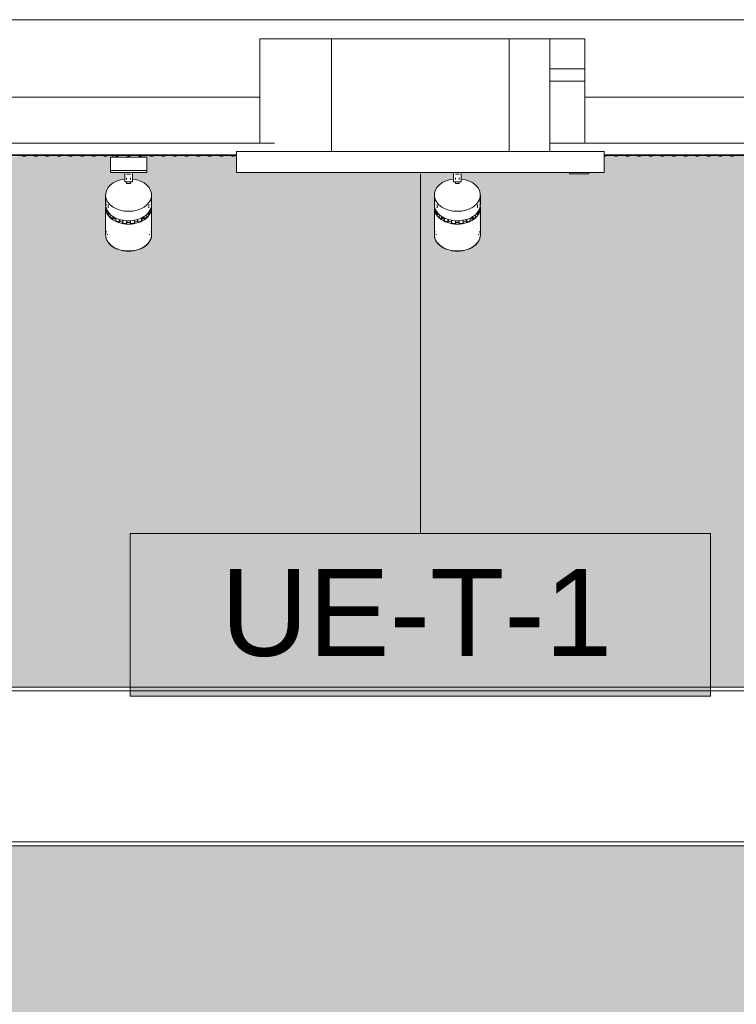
# Model space of a CAD drawing. Header units: metres. Extents: x 3.7 to 90.5, y -1.7 to 14.3.
# Tile 5 of 172: x 7.5 to 9.4, y 2.2 to 4.7. Entities that reach past the tile are written whole.
import ezdxf

# ---------------------------------------------------------------- set-up
doc = ezdxf.new("R2010")
doc.units = ezdxf.units.M
for name, color, linetype, lineweight in [('A-CLNG', 7, 'Continuous', 18), ('A-GENM', 7, 'Continuous', 18), ('A-WALL-PATT', 7, 'Continuous', 18), ('DUTOS', 7, 'Continuous', 18), ('E-LITE-EQPM', 7, 'Continuous', 18), ('M-EQPM', 7, 'Continuous', 18), ('S-BEAM', 7, 'Continuous', 18)]:
    doc.layers.add(name, color=color, linetype=linetype, lineweight=lineweight)
doc.layers.add('M-EQPM-IDEN', color=1, linetype='Continuous', lineweight=9, true_color=0xff0000)
doc.styles.add('Arial_1', font='arial.ttf', dxfattribs={"height": 0.225})

# ---------------------------------------------------------------- blocks, each defined once
blk = doc.blocks.new('63_PHILIPS_StyliD Fresh Food_ST750T FMT CH - ST750T 1xLED26S_CRW NB-V16-Corte 1')
at = {"layer": 'E-LITE-EQPM'}
for p, q in [((8.629, 4.3363), (8.629, 4.35)), ((8.629, 4.3363), (8.629, 4.3264)), ((8.644, 4.3463), (8.634, 4.3463)), ((8.634, 4.3363), (8.634, 4.3342)), ((8.634, 4.3337), (8.634, 4.3319)), ((8.644, 4.3342), (8.644, 4.3363)), ((8.644, 4.3319), (8.644, 4.3337)), ((8.649, 4.35), (8.649, 4.3363)), ((8.649, 4.3264), (8.649, 4.3363)), ((8.629, 4.3264), (8.649, 4.3264)), ((8.634, 4.3264), (8.644, 4.3264)), ((8.634, 4.3215), (8.634, 4.3264)), ((8.644, 4.3215), (8.634, 4.3215)), ((8.644, 4.3264), (8.644, 4.3215)), ((8.5795, 4.2921), (8.5795, 4.2674)), ((8.6985, 4.2674), (8.6985, 4.2921)), ((8.5795, 4.2589), (8.5795, 4.1896)), ((8.5817, 4.2554), (8.5817, 4.2571)), ((8.5828, 4.2554), (8.5817, 4.2554)), ((8.5834, 4.2484), (8.5834, 4.2545)), ((8.5865, 4.2674), (8.5865, 4.2589)), ((8.6915, 4.2589), (8.6915, 4.2674)), ((8.6946, 4.2484), (8.6946, 4.2545)), ((8.6963, 4.2554), (8.6952, 4.2554)), ((8.6963, 4.2554), (8.6963, 4.2571)), ((8.6985, 4.1896), (8.6985, 4.2589)), ((8.5868, 4.2417), (8.5868, 4.2495)), ((8.5901, 4.2428), (8.5868, 4.2417)), ((8.5901, 4.2428), (8.5901, 4.2446)), ((8.5918, 4.2356), (8.5918, 4.2421)), ((8.5983, 4.2301), (8.5983, 4.2379)), ((8.6009, 4.232), (8.5983, 4.2301)), ((8.6009, 4.232), (8.6009, 4.2364)), ((8.606, 4.2256), (8.606, 4.2336)), ((8.6147, 4.222), (8.6147, 4.2293)), ((8.6162, 4.2244), (8.6162, 4.229)), ((8.6241, 4.2196), (8.6241, 4.2277)), ((8.634, 4.2184), (8.634, 4.2261)), ((8.6343, 4.2209), (8.6343, 4.2261)), ((8.6437, 4.2209), (8.6437, 4.2261)), ((8.644, 4.2184), (8.644, 4.2261)), ((8.6539, 4.2196), (8.6539, 4.2277)), ((8.6618, 4.2244), (8.6618, 4.229)), ((8.6633, 4.222), (8.6633, 4.2293)), ((8.672, 4.2256), (8.672, 4.2336)), ((8.6771, 4.232), (8.6771, 4.2364)), ((8.6797, 4.2301), (8.6771, 4.232)), ((8.6797, 4.2301), (8.6797, 4.2379)), ((8.6862, 4.2356), (8.6862, 4.2421)), ((8.6879, 4.2428), (8.6879, 4.2446)), ((8.6912, 4.2417), (8.6879, 4.2428)), ((8.6912, 4.2417), (8.6912, 4.2495)), ((8.6162, 4.2244), (8.6147, 4.222)), ((8.6343, 4.2209), (8.634, 4.2184)), ((8.644, 4.2184), (8.6437, 4.2209)), ((8.6633, 4.222), (8.6618, 4.2244)), ((8.5795, 4.1896), (8.5795, 4.1889)), ((8.5845, 4.191), (8.5845, 4.1896)), ((8.6935, 4.1896), (8.6935, 4.191)), ((8.6985, 4.1889), (8.6985, 4.1896))]:
    blk.add_line(p, q, dxfattribs=at)
for centre, major_axis, start_param, end_param in [((8.639, 4.2921), (0.0595, 0), 1.744641, 4.712389), ((8.639, 4.2921), (-0.0595, 0), 1.570796, 4.538544), ((8.639, 4.2674), (-0.0595, 0), 6.058786, 7.853982), ((8.639, 4.2674), (0.0595, 0), 4.712389, 6.507585), ((8.639, 4.2589), (-0.0595, 0), 6.058786, 7.853982), ((8.639, 4.2589), (0.0576, 0), 3.182956, 3.228859), ((8.639, 4.2589), (0.0595, 0), 4.712389, 6.507585), ((8.639, 4.2589), (0.0576, 0), 6.195919, 6.241822), ((8.639, 4.2589), (0.0576, 0), 3.403392, 3.577925), ((8.639, 4.2589), (0.0539, 0), 3.577925, 3.646426), ((8.639, 4.2589), (0.0576, 0), 3.752458, 3.926991), ((8.639, 4.2589), (0.0539, 0), 3.926991, 4.052493), ((8.639, 4.2589), (0.0576, 0), 4.101524, 4.276057), ((8.639, 4.2589), (0.0576, 0), 5.148721, 5.323254), ((8.639, 4.2589), (0.0539, 0), 5.372285, 5.497787), ((8.639, 4.2589), (0.0576, 0), 5.497787, 5.67232), ((8.639, 4.2589), (0.0539, 0), 5.778352, 5.846853), ((8.639, 4.2589), (0.0576, 0), 5.846853, 6.021386), ((8.639, 4.2589), (0.0539, 0), 4.276057, 4.432185), ((8.639, 4.2589), (0.0576, 0), 4.45059, 4.625123), ((8.639, 4.2589), (0.0539, 0), 4.625123, 4.799655), ((8.639, 4.2589), (0.0576, 0), 4.799655, 4.974188), ((8.639, 4.2589), (0.0539, 0), 4.992593, 5.148721), ((8.639, 4.1896), (0.0595, 0), 2.917193, 4.712389), ((8.639, 4.1896), (-0.0595, 0), 6.058786, 7.853982), ((8.639, 4.1889), (-0.0595, 0), 6.058786, 7.853982), ((8.639, 4.1896), (-0.0595, 0), 1.570796, 3.365992), ((8.639, 4.1896), (0.0595, 0), 4.712389, 6.507585), ((8.639, 4.1889), (0.0595, 0), 4.712389, 6.507585)]:
    blk.add_ellipse(centre, major_axis=major_axis, ratio=0.707107, start_param=start_param, end_param=end_param, dxfattribs=at)
blk = doc.blocks.new('63_PHILIPS_StyliD Fresh Food_ST750T FMT CH - ST750T 1xLED26S_CRW NB-V18-Corte 1')
at = {"layer": 'E-LITE-EQPM'}
for p, q in [((7.742, 4.3903), (7.836, 4.3903)), ((7.742, 4.3553), (7.742, 4.3903)), ((7.7495, 4.3903), (7.7495, 4.3943)), ((7.8285, 4.3943), (7.8285, 4.3903)), ((7.836, 4.3553), (7.836, 4.3903)), ((7.836, 4.3553), (7.742, 4.3553)), ((7.742, 4.3553), (7.836, 4.3553)), ((7.742, 4.3553), (7.742, 4.3503)), ((7.836, 4.3503), (7.836, 4.3553)), ((7.836, 4.3503), (7.742, 4.3503)), ((7.779, 4.3363), (7.779, 4.3503)), ((7.779, 4.3363), (7.779, 4.3264)), ((7.794, 4.3463), (7.784, 4.3463)), ((7.784, 4.3363), (7.784, 4.3342)), ((7.784, 4.3337), (7.784, 4.3319)), ((7.794, 4.3342), (7.794, 4.3363)), ((7.794, 4.3319), (7.794, 4.3337)), ((7.799, 4.3503), (7.799, 4.3363)), ((7.799, 4.3264), (7.799, 4.3363)), ((7.779, 4.3264), (7.799, 4.3264)), ((7.784, 4.3264), (7.794, 4.3264)), ((7.784, 4.3215), (7.784, 4.3264)), ((7.794, 4.3215), (7.784, 4.3215)), ((7.794, 4.3264), (7.794, 4.3215)), ((7.7295, 4.2921), (7.7295, 4.2674)), ((7.8485, 4.2674), (7.8485, 4.2921)), ((7.7295, 4.2589), (7.7295, 4.1896)), ((7.7317, 4.2554), (7.7317, 4.2571)), ((7.7328, 4.2554), (7.7317, 4.2554)), ((7.7334, 4.2484), (7.7334, 4.2545)), ((7.7365, 4.2674), (7.7365, 4.2589)), ((7.8415, 4.2589), (7.8415, 4.2674)), ((7.8446, 4.2484), (7.8446, 4.2545)), ((7.8463, 4.2554), (7.8452, 4.2554)), ((7.8463, 4.2554), (7.8463, 4.2571)), ((7.8485, 4.1896), (7.8485, 4.2589)), ((7.7368, 4.2417), (7.7368, 4.2495)), ((7.7401, 4.2428), (7.7368, 4.2417)), ((7.7401, 4.2428), (7.7401, 4.2446)), ((7.7418, 4.2356), (7.7418, 4.2421)), ((7.7483, 4.2301), (7.7483, 4.2379)), ((7.7509, 4.232), (7.7483, 4.2301)), ((7.7509, 4.232), (7.7509, 4.2364)), ((7.756, 4.2256), (7.756, 4.2336)), ((7.7647, 4.222), (7.7647, 4.2293)), ((7.7662, 4.2244), (7.7662, 4.229)), ((7.7741, 4.2196), (7.7741, 4.2277)), ((7.784, 4.2184), (7.784, 4.2261)), ((7.7843, 4.2209), (7.7843, 4.2261)), ((7.7937, 4.2209), (7.7937, 4.2261)), ((7.794, 4.2184), (7.794, 4.2261)), ((7.8039, 4.2196), (7.8039, 4.2277)), ((7.8118, 4.2244), (7.8118, 4.229)), ((7.8133, 4.222), (7.8133, 4.2293)), ((7.822, 4.2256), (7.822, 4.2336)), ((7.8271, 4.232), (7.8271, 4.2364)), ((7.8297, 4.2301), (7.8271, 4.232)), ((7.8297, 4.2301), (7.8297, 4.2379)), ((7.8362, 4.2356), (7.8362, 4.2421)), ((7.8379, 4.2428), (7.8379, 4.2446)), ((7.8412, 4.2417), (7.8379, 4.2428)), ((7.8412, 4.2417), (7.8412, 4.2495)), ((7.7662, 4.2244), (7.7647, 4.222)), ((7.7843, 4.2209), (7.784, 4.2184)), ((7.794, 4.2184), (7.7937, 4.2209)), ((7.8133, 4.222), (7.8118, 4.2244)), ((7.7295, 4.1896), (7.7295, 4.1889)), ((7.7345, 4.191), (7.7345, 4.1896)), ((7.8435, 4.1896), (7.8435, 4.191)), ((7.8485, 4.1889), (7.8485, 4.1896))]:
    blk.add_line(p, q, dxfattribs=at)
for centre, major_axis, start_param, end_param in [((7.789, 4.2921), (0.0595, 0), 1.744641, 4.712389), ((7.789, 4.2921), (-0.0595, 0), 1.570796, 4.537767), ((7.789, 4.2674), (-0.0595, 0), 6.058786, 7.853982), ((7.789, 4.2674), (0.0595, 0), 4.712389, 6.507585), ((7.789, 4.2589), (-0.0595, 0), 6.058786, 7.853982), ((7.789, 4.2589), (0.0576, 0), 3.182956, 3.22234), ((7.789, 4.2589), (0.0595, 0), 4.712389, 6.507585), ((7.789, 4.2589), (0.0576, 0), 6.195919, 6.241822), ((7.789, 4.2589), (0.0576, 0), 3.403392, 3.577925), ((7.789, 4.2589), (0.0539, 0), 3.577925, 3.646426), ((7.789, 4.2589), (0.0576, 0), 3.752458, 3.926991), ((7.789, 4.2589), (0.0539, 0), 3.926991, 4.052493), ((7.789, 4.2589), (0.0576, 0), 4.101524, 4.276057), ((7.789, 4.2589), (0.0576, 0), 5.148721, 5.323254), ((7.789, 4.2589), (0.0539, 0), 5.372285, 5.497787), ((7.789, 4.2589), (0.0576, 0), 5.497787, 5.67232), ((7.789, 4.2589), (0.0539, 0), 5.778352, 5.846853), ((7.789, 4.2589), (0.0576, 0), 5.846853, 6.021386), ((7.789, 4.2589), (0.0539, 0), 4.276057, 4.432185), ((7.789, 4.2589), (0.0576, 0), 4.45059, 4.625123), ((7.789, 4.2589), (0.0539, 0), 4.625123, 4.799655), ((7.789, 4.2589), (0.0576, 0), 4.799655, 4.974188), ((7.789, 4.2589), (0.0539, 0), 4.992593, 5.148721), ((7.789, 4.1896), (0.0595, 0), 2.917193, 4.712389), ((7.789, 4.1896), (-0.0595, 0), 6.058786, 7.853982), ((7.789, 4.1889), (-0.0595, 0), 6.058786, 7.853982), ((7.789, 4.1896), (-0.0595, 0), 1.570796, 3.365992), ((7.789, 4.1896), (0.0595, 0), 4.712389, 6.507585), ((7.789, 4.1889), (0.0595, 0), 4.712389, 6.507585)]:
    blk.add_ellipse(centre, major_axis=major_axis, ratio=0.707107, start_param=start_param, end_param=end_param, dxfattribs=at)
blk = doc.blocks.new('Led_Stripe_11805 - Led_Stripe_11805-V34-Corte 1')
at = {"layer": 'A-GENM'}
for p, q in [((8.0684, 4.3943), (6.939, 4.3943)), ((7.514, 4.3933), (7.514, 4.3943)), ((7.524, 4.3933), (7.514, 4.3933)), ((7.516, 4.3933), (7.516, 4.3928)), ((7.516, 4.3928), (7.522, 4.3928)), ((7.516, 4.3928), (7.522, 4.3928)), ((7.522, 4.3928), (7.522, 4.3933)), ((7.524, 4.3943), (7.524, 4.3933)), ((7.544, 4.3933), (7.544, 4.3943)), ((7.554, 4.3933), (7.544, 4.3933)), ((7.546, 4.3933), (7.546, 4.3928)), ((7.546, 4.3928), (7.552, 4.3928)), ((7.546, 4.3928), (7.552, 4.3928)), ((7.552, 4.3928), (7.552, 4.3933)), ((7.554, 4.3943), (7.554, 4.3933)), ((7.574, 4.3933), (7.574, 4.3943)), ((7.584, 4.3933), (7.574, 4.3933)), ((7.576, 4.3933), (7.576, 4.3928)), ((7.576, 4.3928), (7.582, 4.3928)), ((7.576, 4.3928), (7.582, 4.3928)), ((7.582, 4.3928), (7.582, 4.3933)), ((7.584, 4.3943), (7.584, 4.3933)), ((7.604, 4.3933), (7.604, 4.3943)), ((7.614, 4.3933), (7.604, 4.3933)), ((7.606, 4.3933), (7.606, 4.3928)), ((7.606, 4.3928), (7.612, 4.3928)), ((7.606, 4.3928), (7.612, 4.3928)), ((7.612, 4.3928), (7.612, 4.3933)), ((7.614, 4.3943), (7.614, 4.3933)), ((7.634, 4.3933), (7.634, 4.3943)), ((7.644, 4.3933), (7.634, 4.3933)), ((7.636, 4.3933), (7.636, 4.3928)), ((7.636, 4.3928), (7.642, 4.3928)), ((7.636, 4.3928), (7.642, 4.3928)), ((7.642, 4.3928), (7.642, 4.3933)), ((7.644, 4.3943), (7.644, 4.3933)), ((7.664, 4.3933), (7.664, 4.3943)), ((7.674, 4.3933), (7.664, 4.3933)), ((7.666, 4.3933), (7.666, 4.3928)), ((7.666, 4.3928), (7.672, 4.3928)), ((7.666, 4.3928), (7.672, 4.3928)), ((7.672, 4.3928), (7.672, 4.3933)), ((7.674, 4.3943), (7.674, 4.3933)), ((7.694, 4.3933), (7.694, 4.3943)), ((7.704, 4.3933), (7.694, 4.3933)), ((7.696, 4.3933), (7.696, 4.3928)), ((7.696, 4.3928), (7.702, 4.3928)), ((7.696, 4.3928), (7.702, 4.3928)), ((7.702, 4.3928), (7.702, 4.3933)), ((7.704, 4.3943), (7.704, 4.3933)), ((7.724, 4.3933), (7.724, 4.3943)), ((7.734, 4.3933), (7.724, 4.3933)), ((7.726, 4.3933), (7.726, 4.3928)), ((7.726, 4.3928), (7.732, 4.3928)), ((7.726, 4.3928), (7.732, 4.3928)), ((7.732, 4.3928), (7.732, 4.3933)), ((7.734, 4.3943), (7.734, 4.3933)), ((7.754, 4.3933), (7.754, 4.3943)), ((7.764, 4.3933), (7.754, 4.3933)), ((7.756, 4.3933), (7.756, 4.3928)), ((7.756, 4.3928), (7.762, 4.3928)), ((7.756, 4.3928), (7.762, 4.3928)), ((7.762, 4.3928), (7.762, 4.3933)), ((7.764, 4.3943), (7.764, 4.3933)), ((7.784, 4.3933), (7.784, 4.3943)), ((7.794, 4.3933), (7.784, 4.3933)), ((7.786, 4.3933), (7.786, 4.3928)), ((7.786, 4.3928), (7.792, 4.3928)), ((7.786, 4.3928), (7.792, 4.3928)), ((7.792, 4.3928), (7.792, 4.3933)), ((7.794, 4.3943), (7.794, 4.3933)), ((7.814, 4.3933), (7.814, 4.3943)), ((7.824, 4.3933), (7.814, 4.3933)), ((7.816, 4.3933), (7.816, 4.3928)), ((7.816, 4.3928), (7.822, 4.3928)), ((7.816, 4.3928), (7.822, 4.3928)), ((7.822, 4.3928), (7.822, 4.3933)), ((7.824, 4.3943), (7.824, 4.3933)), ((7.844, 4.3933), (7.844, 4.3943)), ((7.854, 4.3933), (7.844, 4.3933)), ((7.846, 4.3933), (7.846, 4.3928)), ((7.846, 4.3928), (7.852, 4.3928)), ((7.846, 4.3928), (7.852, 4.3928)), ((7.852, 4.3928), (7.852, 4.3933)), ((7.854, 4.3943), (7.854, 4.3933)), ((7.874, 4.3933), (7.874, 4.3943)), ((7.884, 4.3933), (7.874, 4.3933)), ((7.876, 4.3933), (7.876, 4.3928)), ((7.876, 4.3928), (7.882, 4.3928)), ((7.876, 4.3928), (7.882, 4.3928)), ((7.882, 4.3928), (7.882, 4.3933)), ((7.884, 4.3943), (7.884, 4.3933)), ((7.904, 4.3933), (7.904, 4.3943)), ((7.914, 4.3933), (7.904, 4.3933)), ((7.906, 4.3933), (7.906, 4.3928)), ((7.906, 4.3928), (7.912, 4.3928)), ((7.906, 4.3928), (7.912, 4.3928)), ((7.912, 4.3928), (7.912, 4.3933)), ((7.914, 4.3943), (7.914, 4.3933)), ((7.934, 4.3933), (7.934, 4.3943)), ((7.944, 4.3933), (7.934, 4.3933)), ((7.936, 4.3933), (7.936, 4.3928)), ((7.936, 4.3928), (7.942, 4.3928)), ((7.936, 4.3928), (7.942, 4.3928)), ((7.942, 4.3928), (7.942, 4.3933)), ((7.944, 4.3943), (7.944, 4.3933)), ((7.964, 4.3933), (7.964, 4.3943)), ((7.974, 4.3933), (7.964, 4.3933)), ((7.966, 4.3933), (7.966, 4.3928)), ((7.966, 4.3928), (7.972, 4.3928)), ((7.966, 4.3928), (7.972, 4.3928)), ((7.972, 4.3928), (7.972, 4.3933)), ((7.974, 4.3943), (7.974, 4.3933)), ((7.994, 4.3933), (7.994, 4.3943)), ((8.004, 4.3933), (7.994, 4.3933)), ((7.996, 4.3933), (7.996, 4.3928)), ((7.996, 4.3928), (8.002, 4.3928)), ((7.996, 4.3928), (8.002, 4.3928)), ((8.002, 4.3928), (8.002, 4.3933)), ((8.004, 4.3943), (8.004, 4.3933)), ((8.024, 4.3933), (8.024, 4.3943)), ((8.034, 4.3933), (8.024, 4.3933)), ((8.026, 4.3933), (8.026, 4.3928)), ((8.026, 4.3928), (8.032, 4.3928)), ((8.026, 4.3928), (8.032, 4.3928)), ((8.032, 4.3928), (8.032, 4.3933)), ((8.034, 4.3943), (8.034, 4.3933)), ((8.054, 4.3933), (8.054, 4.3943)), ((8.064, 4.3933), (8.054, 4.3933)), ((8.056, 4.3933), (8.056, 4.3928)), ((8.056, 4.3928), (8.062, 4.3928)), ((8.056, 4.3928), (8.062, 4.3928)), ((8.062, 4.3928), (8.062, 4.3933)), ((8.064, 4.3943), (8.064, 4.3933)), ((9.0182, 4.3928), (9.022, 4.3928)), ((9.0182, 4.3928), (9.022, 4.3928)), ((11.939, 4.3943), (9.0184, 4.3943)), ((9.024, 4.3933), (9.0184, 4.3933)), ((9.022, 4.3928), (9.022, 4.3933)), ((9.024, 4.3943), (9.024, 4.3933)), ((9.044, 4.3933), (9.044, 4.3943)), ((9.054, 4.3933), (9.044, 4.3933)), ((9.046, 4.3933), (9.046, 4.3928)), ((9.046, 4.3928), (9.052, 4.3928)), ((9.046, 4.3928), (9.052, 4.3928)), ((9.052, 4.3928), (9.052, 4.3933)), ((9.054, 4.3943), (9.054, 4.3933)), ((9.074, 4.3933), (9.074, 4.3943)), ((9.084, 4.3933), (9.074, 4.3933)), ((9.076, 4.3933), (9.076, 4.3928)), ((9.076, 4.3928), (9.082, 4.3928)), ((9.076, 4.3928), (9.082, 4.3928)), ((9.082, 4.3928), (9.082, 4.3933)), ((9.084, 4.3943), (9.084, 4.3933)), ((9.104, 4.3933), (9.104, 4.3943)), ((9.114, 4.3933), (9.104, 4.3933)), ((9.106, 4.3933), (9.106, 4.3928)), ((9.106, 4.3928), (9.112, 4.3928)), ((9.106, 4.3928), (9.112, 4.3928)), ((9.112, 4.3928), (9.112, 4.3933)), ((9.114, 4.3943), (9.114, 4.3933)), ((9.134, 4.3933), (9.134, 4.3943)), ((9.144, 4.3933), (9.134, 4.3933)), ((9.136, 4.3933), (9.136, 4.3928)), ((9.136, 4.3928), (9.142, 4.3928)), ((9.136, 4.3928), (9.142, 4.3928)), ((9.142, 4.3928), (9.142, 4.3933)), ((9.144, 4.3943), (9.144, 4.3933)), ((9.164, 4.3933), (9.164, 4.3943)), ((9.174, 4.3933), (9.164, 4.3933)), ((9.166, 4.3933), (9.166, 4.3928)), ((9.166, 4.3928), (9.172, 4.3928)), ((9.166, 4.3928), (9.172, 4.3928)), ((9.172, 4.3928), (9.172, 4.3933)), ((9.174, 4.3943), (9.174, 4.3933)), ((9.194, 4.3933), (9.194, 4.3943)), ((9.204, 4.3933), (9.194, 4.3933)), ((9.196, 4.3933), (9.196, 4.3928)), ((9.196, 4.3928), (9.202, 4.3928)), ((9.196, 4.3928), (9.202, 4.3928)), ((9.202, 4.3928), (9.202, 4.3933)), ((9.204, 4.3943), (9.204, 4.3933)), ((9.224, 4.3933), (9.224, 4.3943)), ((9.234, 4.3933), (9.224, 4.3933)), ((9.226, 4.3933), (9.226, 4.3928)), ((9.226, 4.3928), (9.232, 4.3928)), ((9.226, 4.3928), (9.232, 4.3928)), ((9.232, 4.3928), (9.232, 4.3933)), ((9.234, 4.3943), (9.234, 4.3933)), ((9.254, 4.3933), (9.254, 4.3943)), ((9.264, 4.3933), (9.254, 4.3933)), ((9.256, 4.3933), (9.256, 4.3928)), ((9.256, 4.3928), (9.262, 4.3928)), ((9.256, 4.3928), (9.262, 4.3928)), ((9.262, 4.3928), (9.262, 4.3933)), ((9.264, 4.3943), (9.264, 4.3933)), ((9.284, 4.3933), (9.284, 4.3943)), ((9.294, 4.3933), (9.284, 4.3933)), ((9.286, 4.3933), (9.286, 4.3928)), ((9.286, 4.3928), (9.292, 4.3928)), ((9.286, 4.3928), (9.292, 4.3928)), ((9.292, 4.3928), (9.292, 4.3933)), ((9.294, 4.3943), (9.294, 4.3933)), ((9.314, 4.3933), (9.314, 4.3943)), ((9.324, 4.3933), (9.314, 4.3933)), ((9.316, 4.3933), (9.316, 4.3928)), ((9.316, 4.3928), (9.322, 4.3928)), ((9.316, 4.3928), (9.322, 4.3928)), ((9.322, 4.3928), (9.322, 4.3933)), ((9.324, 4.3943), (9.324, 4.3933)), ((9.344, 4.3933), (9.344, 4.3943)), ((9.354, 4.3933), (9.344, 4.3933)), ((9.346, 4.3933), (9.346, 4.3928)), ((9.346, 4.3928), (9.352, 4.3928)), ((9.346, 4.3928), (9.352, 4.3928)), ((9.352, 4.3928), (9.352, 4.3933)), ((9.354, 4.3943), (9.354, 4.3933))]:
    blk.add_line(p, q, dxfattribs=at)
blk = doc.blocks.new('4 GRE - ESCOLA DE CINEMA E AUDIOVISUAL CINE REX R07_rvt-1-Corte 1')
at = {"layer": 'A-WALL-PATT', "lineweight": 5, "true_color": 0xff8000}
h = blk.add_hatch(color=30, dxfattribs=at)
h.paths.add_polyline_path([(11.739, -0.26), (11.739, -0.21), (5.7186, -0.21), (5.7186, -0.26), (10.994, -0.26)])
h.paths.add_polyline_path([(6.1768, 0.8539), (6.1768, 0.8523), (6.1781, 0.8537), (6.1771, 0.8539)])
h.paths.add_polyline_path([(7.7768, 0.8539), (7.7768, 0.8523), (7.7781, 0.8537), (7.7771, 0.8539)])
h.paths.add_polyline_path([(9.4768, 0.8539), (9.4768, 0.8523), (9.4781, 0.8537), (9.4771, 0.8539)])
h.paths.add_polyline_path([(10.994, 0.1), (10.994, 1.04), (10.899, 1.04), (10.899, 1.06), (11.739, 1.06), (11.739, 2.61), (5.7973, 2.61), (5.7973, 0.6117), (6.5918, 0.6117), (6.5918, 0.8429), (6.1735, 0.8429), (6.1737, 0.8498), (6.1758, 0.8529), (6.1787, 0.8547), (6.1848, 0.8566), (6.2154, 0.862), (7.0316, 0.862), (7.0702, 0.8543), (7.0707, 0.8534), (7.0717, 0.8513), (7.0717, 0.8497), (7.0728, 0.8513), (7.0735, 0.8493), (7.0735, 0.8429), (6.6553, 0.8429), (6.6553, 0.6117), (8.1918, 0.6117), (8.1918, 0.8429), (7.7735, 0.8429), (7.7735, 0.8493), (7.7758, 0.8529), (7.7787, 0.8547), (7.7848, 0.8566), (7.8154, 0.862), (8.6316, 0.862), (8.6702, 0.8543), (8.6707, 0.8534), (8.6717, 0.8513), (8.6717, 0.8497), (8.6728, 0.8513), (8.6735, 0.8493), (8.6735, 0.8429), (8.2553, 0.8429), (8.2553, 0.6117), (9.8918, 0.6117), (9.8918, 0.8429), (9.4735, 0.8429), (9.4735, 0.8493), (9.4758, 0.8529), (9.4787, 0.8547), (9.4848, 0.8566), (9.5154, 0.862), (10.3316, 0.862), (10.3702, 0.8543), (10.3707, 0.8534), (10.3717, 0.8513), (10.3717, 0.8497), (10.3728, 0.8513), (10.3735, 0.8493), (10.3735, 0.8429), (9.9553, 0.8429), (9.9553, 0.6117), (10.9085, 0.6117), (10.9085, 0.1)])
h.paths.add_polyline_path([(6.0999, 3.02), (10.929, 3.02), (10.929, 4.3943), (10.914, 4.3943), (10.914, 4.3933), (10.904, 4.3933), (10.904, 4.3943), (10.884, 4.3943), (10.884, 4.3933), (10.874, 4.3933), (10.874, 4.3943), (10.854, 4.3943), (10.854, 4.3933), (10.844, 4.3933), (10.844, 4.3943), (10.824, 4.3943), (10.824, 4.3933), (10.814, 4.3933), (10.814, 4.3943), (10.794, 4.3943), (10.794, 4.3933), (10.784, 4.3933), (10.784, 4.3943), (10.764, 4.3943), (10.764, 4.3933), (10.754, 4.3933), (10.754, 4.3943), (10.734, 4.3943), (10.734, 4.3933), (10.724, 4.3933), (10.724, 4.3943), (10.704, 4.3943), (10.704, 4.3933), (10.694, 4.3933), (10.694, 4.3943), (10.674, 4.3943), (10.674, 4.3933), (10.664, 4.3933), (10.664, 4.3943), (10.644, 4.3943), (10.644, 4.3933), (10.634, 4.3933), (10.634, 4.3943), (10.614, 4.3943), (10.614, 4.3933), (10.604, 4.3933), (10.604, 4.3943), (10.584, 4.3943), (10.584, 4.3933), (10.574, 4.3933), (10.574, 4.3943), (10.554, 4.3943), (10.554, 4.3933), (10.544, 4.3933), (10.544, 4.3943), (10.524, 4.3943), (10.524, 4.3933), (10.514, 4.3933), (10.514, 4.3943), (10.494, 4.3943), (10.494, 4.3933), (10.484, 4.3933), (10.484, 4.3943), (10.464, 4.3943), (10.464, 4.3933), (10.454, 4.3933), (10.454, 4.3943), (10.434, 4.3943), (10.434, 4.3933), (10.424, 4.3933), (10.424, 4.3943), (10.404, 4.3943), (10.404, 4.3933), (10.394, 4.3933), (10.394, 4.3943), (10.374, 4.3943), (10.374, 4.3933), (10.364, 4.3933), (10.364, 4.3943), (10.344, 4.3943), (10.344, 4.3933), (10.334, 4.3933), (10.334, 4.3943), (10.314, 4.3943), (10.314, 4.3933), (10.304, 4.3933), (10.304, 4.3943), (10.284, 4.3943), (10.284, 4.3933), (10.274, 4.3933), (10.274, 4.3943), (10.254, 4.3943), (10.254, 4.3933), (10.244, 4.3933), (10.244, 4.3943), (10.224, 4.3943), (10.224, 4.3933), (10.214, 4.3933), (10.214, 4.3943), (10.194, 4.3943), (10.194, 4.3933), (10.184, 4.3933), (10.184, 4.3943), (10.164, 4.3943), (10.164, 4.3933), (10.154, 4.3933), (10.154, 4.3943), (10.134, 4.3943), (10.134, 4.3933), (10.124, 4.3933), (10.124, 4.3943), (10.104, 4.3943), (10.104, 4.3933), (10.094, 4.3933), (10.094, 4.3943), (10.074, 4.3943), (10.074, 4.3933), (10.064, 4.3933), (10.064, 4.3943), (10.044, 4.3943), (10.044, 4.3933), (10.034, 4.3933), (10.034, 4.3943), (10.014, 4.3943), (10.014, 4.3933), (10.004, 4.3933), (10.004, 4.3943), (9.984, 4.3943), (9.984, 4.3933), (9.974, 4.3933), (9.974, 4.3943), (9.954, 4.3943), (9.954, 4.3933), (9.944, 4.3933), (9.944, 4.3943), (9.924, 4.3943), (9.924, 4.3933), (9.914, 4.3933), (9.914, 4.3943), (9.894, 4.3943), (9.894, 4.3933), (9.884, 4.3933), (9.884, 4.3943), (9.864, 4.3943), (9.864, 4.3933), (9.854, 4.3933), (9.854, 4.3943), (9.834, 4.3943), (9.834, 4.3933), (9.824, 4.3933), (9.824, 4.3943), (9.804, 4.3943), (9.804, 4.3933), (9.801, 4.3933), (9.801, 4.3913), (9.5285, 4.3913), (9.5285, 4.3903), (9.536, 4.3903), (9.5355, 4.3503), (9.499, 4.3503), (9.499, 4.3326), (9.5148, 4.3301), (9.536, 4.3177), (9.547, 4.3015), (9.547, 4.1795), (9.5355, 4.1627), (9.5126, 4.1507), (9.489, 4.1468), (9.4619, 4.1517), (9.442, 4.1634), (9.431, 4.181), (9.431, 4.3015), (9.4425, 4.3184), (9.4632, 4.3301), (9.479, 4.3326), (9.4782, 4.3503), (9.442, 4.3503), (9.442, 4.3903), (9.4495, 4.3903), (9.4495, 4.3943), (9.444, 4.3943), (9.444, 4.3933), (9.434, 4.3933), (9.434, 4.3943), (9.414, 4.3943), (9.414, 4.3933), (9.404, 4.3933), (9.404, 4.3943), (9.384, 4.3943), (9.384, 4.3933), (9.374, 4.3933), (9.374, 4.3943), (9.354, 4.3943), (9.354, 4.3933), (9.344, 4.3933), (9.344, 4.3943), (9.324, 4.3943), (9.324, 4.3933), (9.314, 4.3933), (9.314, 4.3943), (9.294, 4.3943), (9.294, 4.3933), (9.284, 4.3933), (9.284, 4.3943), (9.264, 4.3943), (9.264, 4.3933), (9.254, 4.3933), (9.254, 4.3943), (9.234, 4.3943), (9.234, 4.3933), (9.224, 4.3933), (9.224, 4.3943), (9.204, 4.3943), (9.204, 4.3933), (9.194, 4.3933), (9.194, 4.3943), (9.174, 4.3943), (9.174, 4.3933), (9.164, 4.3933), (9.164, 4.3943), (9.144, 4.3943), (9.144, 4.3933), (9.134, 4.3933), (9.134, 4.3943), (9.114, 4.3943), (9.114, 4.3933), (9.104, 4.3933), (9.104, 4.3943), (9.084, 4.3943), (9.084, 4.3933), (9.074, 4.3933), (9.074, 4.3943), (9.054, 4.3943), (9.054, 4.3933), (9.044, 4.3933), (9.044, 4.3943), (9.024, 4.3943), (9.024, 4.3933), (9.0184, 4.3933), (9.0184, 4.35), (8.9785, 4.35), (8.9784, 4.347), (8.9302, 4.347), (8.9302, 4.35), (8.649, 4.35), (8.649, 4.3326), (8.6648, 4.3301), (8.6856, 4.3183), (8.697, 4.3015), (8.697, 4.1795), (8.6855, 4.1627), (8.6626, 4.1507), (8.639, 4.1468), (8.6117, 4.1518), (8.592, 4.1634), (8.581, 4.181), (8.581, 4.3015), (8.5925, 4.3184), (8.6132, 4.3301), (8.629, 4.3326), (8.629, 4.35), (8.0684, 4.35), (8.0684, 4.3943), (8.064, 4.3943), (8.064, 4.3933), (8.054, 4.3933), (8.054, 4.3943), (8.034, 4.3943), (8.034, 4.3933), (8.024, 4.3933), (8.024, 4.3943), (8.004, 4.3943), (8.004, 4.3933), (7.994, 4.3933), (7.994, 4.3943), (7.974, 4.3943), (7.974, 4.3933), (7.964, 4.3933), (7.964, 4.3943), (7.944, 4.3943), (7.944, 4.3933), (7.934, 4.3933), (7.934, 4.3943), (7.914, 4.3943), (7.914, 4.3933), (7.904, 4.3933), (7.904, 4.3943), (7.884, 4.3943), (7.884, 4.3933), (7.874, 4.3933), (7.874, 4.3943), (7.854, 4.3943), (7.854, 4.3933), (7.844, 4.3933), (7.844, 4.3943), (7.8285, 4.3943), (7.8285, 4.3903), (7.836, 4.3903), (7.8355, 4.3503), (7.799, 4.3503), (7.799, 4.3326), (7.8148, 4.3301), (7.836, 4.3177), (7.847, 4.3015), (7.847, 4.1795), (7.8355, 4.1627), (7.8126, 4.1507), (7.789, 4.1468), (7.7619, 4.1517), (7.742, 4.1634), (7.731, 4.181), (7.731, 4.3015), (7.7425, 4.3184), (7.7632, 4.3301), (7.779, 4.3326), (7.7782, 4.3503), (7.742, 4.3503), (7.742, 4.3903), (7.7495, 4.3903), (7.7495, 4.3943), (7.734, 4.3943), (7.734, 4.3933), (7.724, 4.3933), (7.724, 4.3943), (7.704, 4.3943), (7.704, 4.3933), (7.694, 4.3933), (7.694, 4.3943), (7.674, 4.3943), (7.674, 4.3933), (7.664, 4.3933), (7.664, 4.3943), (7.644, 4.3943), (7.644, 4.3933), (7.634, 4.3933), (7.634, 4.3943), (7.614, 4.3943), (7.614, 4.3933), (7.604, 4.3933), (7.604, 4.3943), (7.584, 4.3943), (7.584, 4.3933), (7.574, 4.3933), (7.574, 4.3943), (7.554, 4.3943), (7.554, 4.3933), (7.544, 4.3933), (7.544, 4.3943), (7.524, 4.3943), (7.524, 4.3933), (7.514, 4.3933), (7.514, 4.3943), (7.501, 4.3943), (7.501, 4.3913), (7.216, 4.3913), (7.216, 4.3933), (7.214, 4.3933), (7.214, 4.3943), (7.194, 4.3943), (7.194, 4.3933), (7.184, 4.3933), (7.184, 4.3943), (7.164, 4.3943), (7.164, 4.3933), (7.154, 4.3933), (7.154, 4.3943), (7.134, 4.3943), (7.134, 4.3933), (7.124, 4.3933), (7.124, 4.3943), (7.104, 4.3943), (7.104, 4.3933), (7.094, 4.3933), (7.094, 4.3943), (7.074, 4.3943), (7.074, 4.3933), (7.064, 4.3933), (7.064, 4.3943), (7.044, 4.3943), (7.044, 4.3933), (7.034, 4.3933), (7.034, 4.3943), (7.014, 4.3943), (7.014, 4.3933), (7.004, 4.3933), (7.004, 4.3943), (6.984, 4.3943), (6.984, 4.3933), (6.9785, 4.3933), (6.9785, 4.3903), (6.986, 4.3903), (6.9855, 4.3503), (6.949, 4.3503), (6.949, 4.3326), (6.9648, 4.3301), (6.9864, 4.3171), (6.997, 4.3015), (6.997, 4.1795), (6.9855, 4.1627), (6.9626, 4.1507), (6.939, 4.1468), (6.9119, 4.1517), (6.892, 4.1634), (6.881, 4.181), (6.881, 4.3015), (6.8925, 4.3184), (6.9132, 4.3301), (6.929, 4.3326), (6.9282, 4.3503), (6.892, 4.3503), (6.892, 4.3903), (6.8995, 4.3903), (6.8995, 4.3952), (6.934, 4.3953), (6.9339, 4.3963), (6.4579, 4.3963), (6.4579, 4.395), (6.4724, 4.395), (6.4724, 4.388), (6.3184, 4.388), (6.3184, 4.395), (6.3329, 4.395), (6.3329, 4.3963), (6.094, 4.3963), (6.0941, 4.3953), (6.1285, 4.3952), (6.1285, 4.3903), (6.136, 4.3903), (6.1355, 4.3503), (6.099, 4.3503), (6.0999, 4.3325), (6.1148, 4.3301), (6.136, 4.3177), (6.147, 4.3015), (6.147, 4.1795), (6.1355, 4.1627), (6.1126, 4.1507), (6.089, 4.1468), (6.0619, 4.1517), (6.042, 4.1634), (6.031, 4.181), (6.031, 4.3015), (6.0425, 4.3184), (6.0632, 4.3301), (6.079, 4.3326), (6.0782, 4.3503), (6.042, 4.3503), (6.042, 4.3903), (6.0495, 4.3903), (6.0495, 4.3952), (6.084, 4.3953), (6.0839, 4.3963), (5.7973, 4.3963), (5.7973, 3.02)])
at = {"layer": 'A-CLNG'}
for p, q in [((8.1659, 4.4263), (5.5187, 4.4263)), ((14.2448, 4.4263), (8.8784, 4.4263)), ((5.5187, 4.3963), (8.0684, 4.3963)), ((9.0184, 4.3963), (14.1848, 4.3963))]:
    blk.add_line(p, q, dxfattribs=at)
at = {"layer": 'S-BEAM'}
for p, q in [((5.7973, 3.02), (10.929, 3.02)), ((5.7973, 2.62), (11.739, 2.62))]:
    blk.add_line(p, q, dxfattribs=at)
at = {"layer": 'A-GENM', "lineweight": 18}
blk.add_blockref('Led_Stripe_11805 - Led_Stripe_11805-V34-Corte 1', (0, 0), dxfattribs=at)
at = {"layer": 'E-LITE-EQPM', "lineweight": 18}
for name in ['63_PHILIPS_StyliD Fresh Food_ST750T FMT CH - ST750T 1xLED26S_CRW NB-V18-Corte 1', '63_PHILIPS_StyliD Fresh Food_ST750T FMT CH - ST750T 1xLED26S_CRW NB-V16-Corte 1']:
    blk.add_blockref(name, (0, 0), dxfattribs=at)
blk = doc.blocks.new('Family - V101-299010-Corte 1')
at = {"layer": 'S-BEAM'}
for p, q in [((10.929, 3.01), (5.7973, 3.01)), ((5.7973, 2.61), (11.739, 2.61))]:
    blk.add_line(p, q, dxfattribs=at)
blk = doc.blocks.new('ESTRUTURAL CINE REX _011_IFC-1-Corte 1')
at = {"layer": 'S-BEAM', "lineweight": 18}
blk.add_blockref('Family - V101-299010-Corte 1', (0, 0), dxfattribs=at)
blk = doc.blocks.new('V8 K7 4V 9_0-14_0kW - MIH100Q4HN18-939145-Corte 1')
at = {"layer": 'M-EQPM', "color": 1, "true_color": 0xff0000}
for p, q in [((8.1284, 4.696), (8.3139, 4.696)), ((8.1284, 4.696), (8.1284, 4.4263)), ((8.1284, 4.696), (8.1284, 4.4263)), ((8.3139, 4.696), (8.1284, 4.696)), ((8.3139, 4.696), (8.773, 4.696)), ((8.3139, 4.696), (8.3139, 4.4045)), ((8.3139, 4.696), (8.3139, 4.4045)), ((8.773, 4.696), (8.3139, 4.696)), ((8.773, 4.696), (8.8784, 4.696)), ((8.773, 4.696), (8.773, 4.4045)), ((8.773, 4.696), (8.773, 4.4045)), ((8.8784, 4.696), (8.773, 4.696)), ((8.8784, 4.696), (8.9684, 4.696)), ((8.8784, 4.696), (8.8784, 4.6183)), ((8.9684, 4.696), (8.8784, 4.696)), ((8.8784, 4.696), (8.8784, 4.6183)), ((8.9684, 4.696), (8.9684, 4.6183)), ((8.9684, 4.696), (8.9684, 4.6183)), ((8.9684, 4.6183), (8.8784, 4.6183)), ((8.8784, 4.6183), (8.8784, 4.6023)), ((8.9684, 4.6023), (8.9684, 4.6183)), ((8.8784, 4.6023), (8.8784, 4.5863)), ((8.8784, 4.5863), (8.8784, 4.4045)), ((8.8784, 4.5863), (8.9684, 4.5863)), ((8.8784, 4.5863), (8.8784, 4.4045)), ((8.9684, 4.5863), (8.9684, 4.6023)), ((8.9684, 4.5863), (8.9684, 4.4263)), ((8.9684, 4.5863), (8.9684, 4.4263)), ((8.0684, 4.4045), (8.0684, 4.35)), ((8.1084, 4.4045), (8.0684, 4.4045)), ((8.1084, 4.4045), (8.9784, 4.4045)), ((9.0184, 4.4045), (8.9784, 4.4045)), ((9.0184, 4.35), (9.0184, 4.4045)), ((8.0684, 4.35), (8.1084, 4.35)), ((8.0684, 4.35), (9.0184, 4.35)), ((8.9784, 4.35), (8.1084, 4.35)), ((8.9293, 4.35), (8.9293, 4.347)), ((8.9293, 4.347), (8.9302, 4.347)), ((8.9293, 4.347), (8.9793, 4.347)), ((8.9784, 4.35), (9.0184, 4.35)), ((8.9785, 4.347), (8.9793, 4.347)), ((8.9793, 4.347), (8.9793, 4.35))]:
    blk.add_line(p, q, dxfattribs=at)
blk = doc.blocks.new('M_Identificador de equipamento mecânico_BTS - Em caixas-817025-Corte 1')
at = {"layer": 'M-EQPM-IDEN', "true_color": 0xf5f5f5}
blk.add_hatch(color=7, dxfattribs=at).paths.add_polyline_path([(40.5024, 13.631), (40.5024, 13.211), (39.0024, 13.211), (39.0024, 13.631)])
at = {"layer": 'M-EQPM-IDEN'}
for p, q in [((40.5024, 13.631), (39.0024, 13.631)), ((39.0024, 13.631), (39.0024, 13.211)), ((39.0024, 13.631), (40.5024, 13.631)), ((39.0024, 13.211), (39.0024, 13.631)), ((40.5024, 13.211), (40.5024, 13.631)), ((40.5024, 13.631), (40.5024, 13.211)), ((39.0024, 13.211), (40.5024, 13.211)), ((40.5024, 13.211), (39.0024, 13.211))]:
    blk.add_line(p, q, dxfattribs=at)

msp = doc.modelspace()

# ---------------------------------------------------------------- linework, layer by layer
at = {"layer": 'DUTOS', "color": 96, "true_color": 0x008000}
for p, q in [((10.929, 4.7454), (6.6954, 4.7454)), ((8.1284, 4.5454), (7.4585, 4.5454)), ((9.5585, 4.5454), (8.9684, 4.5454))]:
    msp.add_line(p, q, dxfattribs=at)
at = {"layer": 'M-EQPM-IDEN'}
msp.add_line((8.5434, 4.347), (8.5434, 3.417), dxfattribs=at)

# ---------------------------------------------------------------- block references
at = {"lineweight": 5}
for name in ['4 GRE - ESCOLA DE CINEMA E AUDIOVISUAL CINE REX R07_rvt-1-Corte 1', 'ESTRUTURAL CINE REX _011_IFC-1-Corte 1']:
    msp.add_blockref(name, (0, 0), dxfattribs=at)
at = {"layer": 'M-EQPM', "color": 1, "true_color": 0xff0000}
msp.add_blockref('V8 K7 4V 9_0-14_0kW - MIH100Q4HN18-939145-Corte 1', (0, 0), dxfattribs=at)
at = {"layer": 'M-EQPM-IDEN'}
msp.add_blockref('M_Identificador de equipamento mecânico_BTS - Em caixas-817025-Corte 1', (-31.209, -10.214), dxfattribs=at)

# ---------------------------------------------------------------- texts
at = {"layer": 'M-EQPM-IDEN', "color": 7, "insert": (8.0272, 3.3257), "char_height": 0.225, "width": 1.24462, "attachment_point": 1, "style": 'Arial_1'}
msp.add_mtext('UE-T-1', dxfattribs=at)

doc.saveas('drawing.dxf')
